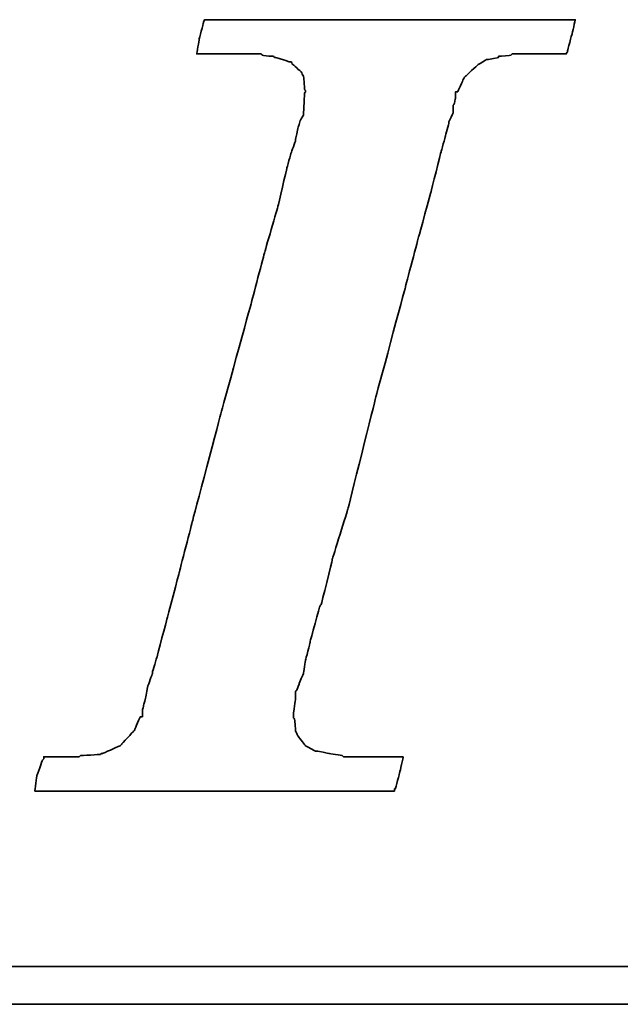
# Model space of a CAD drawing. Header units: millimetres. Extents: x -11 to 266, y -112 to -32.
# Tile 28 of 49: x 191.987 to 192.48, y -92.227 to -91.419. Entities that reach past the tile are written whole.
import ezdxf

# ---------------------------------------------------------------- set-up
doc = ezdxf.new("R2010")
doc.units = ezdxf.units.MM
doc.header["$LTSCALE"] = 0.15
doc.layers.add('DIM', color=4, linetype='CONTINUOUS')
doc.layers.add('layer 1', color=7, linetype='CONTINUOUS')

# ---------------------------------------------------------------- blocks, each defined once
blk = doc.blocks.new('TBI MOTION logo(完整正式版)')
at = {"layer": 'layer 1', "color": 22, "lineweight": 35}
for points, knots in [([(-40.59125, -7.94375), (-40.59125, -7.94375), (-40.97375, -7.94375), (-40.97375, -7.94375), (-40.97375, -7.94375), (-40.97375, -7.94375), (-41.38125, -7.94375), (-41.38125, -7.94375), (-41.38125, -7.94375), (-41.38125, -7.94375), (-41.54875, -7.94375), (-41.54875, -7.94375), (-41.54875, -7.94375), (-41.54875, -7.94375), (-41.59875, -7.94375), (-41.59875, -7.94375), (-41.59875, -7.94375), (-41.59875, -7.94375), (-41.88375, -7.94375), (-41.88375, -7.94375), (-41.88375, -7.94375), (-41.88375, -7.94375), (-41.90875, -7.91875), (-41.90875, -7.91875), (-41.90875, -7.91875), (-41.90875, -7.91875), (-42.19875, -7.87125), (-42.19875, -7.87125), (-42.19875, -7.87125), (-42.19875, -7.87125), (-42.43875, -7.82375), (-42.43875, -7.82375), (-42.43875, -7.82375), (-42.43875, -7.82375), (-42.45875, -7.82375), (-42.45875, -7.82375), (-42.45875, -7.82375), (-42.45875, -7.82375), (-42.48625, -7.82375), (-42.48625, -7.82375), (-42.48625, -7.82375), (-42.48625, -7.82375), (-42.67625, -7.72375), (-42.67625, -7.72375), (-42.67625, -7.72375), (-42.67625, -7.72375), (-42.70125, -7.70375), (-42.70125, -7.70375), (-42.70125, -7.70375), (-42.70125, -7.70375), (-42.72375, -7.67875), (-42.72375, -7.67875), (-42.72375, -7.67875), (-42.72375, -7.67875), (-42.86875, -7.48875), (-42.86875, -7.48875), (-42.86875, -7.48875), (-42.86875, -7.48875), (-42.89375, -7.43875), (-42.89375, -7.43875), (-42.89375, -7.43875), (-42.89375, -7.43875), (-42.91875, -7.38875), (-42.91875, -7.38875), (-42.91875, -7.38875), (-42.91875, -7.38875), (-42.93875, -7.12875), (-42.93875, -7.12875), (-42.93875, -7.12875), (-42.93875, -7.12875), (-42.96375, -7.10375), (-42.96375, -7.10375), (-42.96375, -7.10375), (-42.96375, -7.10375), (-42.96375, -7.05375), (-42.96375, -7.05375), (-42.96375, -7.05375), (-42.96375, -7.05375), (-42.96375, -7.00875), (-42.96375, -7.00875), (-42.96375, -7.00875), (-42.96375, -7.00875), (-42.91875, -6.69625), (-42.91875, -6.69625), (-42.91875, -6.69625), (-42.91875, -6.69625), (-42.91875, -6.62375), (-42.91875, -6.62375), (-42.91875, -6.62375), (-42.91875, -6.62375), (-42.91875, -6.59625), (-42.91875, -6.59625), (-42.91875, -6.59625), (-42.91875, -6.59625), (-42.91875, -6.57375), (-42.91875, -6.57375), (-42.91875, -6.57375), (-42.91875, -6.57375), (-42.91875, -6.52875), (-42.91875, -6.52875), (-42.91875, -6.52875), (-42.91875, -6.52875), (-42.89375, -6.50375), (-42.89375, -6.50375), (-42.89375, -6.50375), (-42.89375, -6.50375), (-42.84375, -6.38375), (-42.84375, -6.38375), (-42.84375, -6.38375), (-42.84375, -6.38375), (-42.84375, -6.35875), (-42.84375, -6.35875), (-42.84375, -6.35875), (-42.84375, -6.35875), (-42.74625, -6.14375), (-42.74625, -6.14375), (-42.74625, -6.14375), (-42.74625, -6.14375), (-42.70125, -5.85375), (-42.70125, -5.85375), (-42.70125, -5.85375), (-42.70125, -5.85375), (-42.60375, -5.47125), (-42.60375, -5.47125), (-42.60375, -5.47125), (-42.60375, -5.47125), (-42.60375, -5.44875), (-42.60375, -5.44875), (-42.60375, -5.44875), (-42.60375, -5.44875), (-42.38875, -4.67875), (-42.38875, -4.67875), (-42.38875, -4.67875), (-42.38875, -4.67875), (-42.36375, -4.65375), (-42.36375, -4.65375), (-42.36375, -4.65375), (-42.36375, -4.65375), (-42.12375, -3.69625), (-42.12375, -3.69625), (-42.12375, -3.69625), (-42.12375, -3.69625), (-42.12375, -3.67374), (-42.12375, -3.67374), (-42.12375, -3.67374), (-42.12375, -3.67374), (-41.78875, -2.59374), (-41.78875, -2.59374), (-41.78875, -2.59374), (-41.78875, -2.59374), (-41.18875, -0.19375), (-41.18875, -0.19375), (-41.18875, -0.19375), (-41.18875, -0.19375), (-40.54375, 2.20624), (-40.54375, 2.20624), (-40.54375, 2.20624), (-40.54375, 2.20624), (-40.25375, 3.30875), (-40.25375, 3.30875), (-40.25375, 3.30875), (-40.25375, 3.30875), (-39.98875, 4.27125), (-39.98875, 4.27125), (-39.98875, 4.27125), (-39.98875, 4.27125), (-39.77375, 5.13125), (-39.77375, 5.13125), (-39.77375, 5.13125), (-39.77375, 5.13125), (-39.67875, 5.47125), (-39.67875, 5.47125), (-39.67875, 5.47125), (-39.67875, 5.47125), (-39.60375, 5.75625), (-39.60375, 5.75625), (-39.60375, 5.75625), (-39.60375, 5.75625), (-39.60375, 5.78125), (-39.60375, 5.78125), (-39.60375, 5.78125), (-39.60375, 5.78125), (-39.50875, 5.97125), (-39.50875, 5.97125), (-39.50875, 5.97125), (-39.50875, 5.97125), (-39.50875, 6.13875), (-39.50875, 6.13875), (-39.50875, 6.13875), (-39.50875, 6.13875), (-39.48625, 6.16625), (-39.48625, 6.16625), (-39.48625, 6.16625), (-39.48625, 6.16625), (-39.46125, 6.28625), (-39.46125, 6.28625), (-39.46125, 6.28625), (-39.46125, 6.28625), (-39.46125, 6.42625), (-39.46125, 6.42625), (-39.46125, 6.42625), (-39.46125, 6.42625), (-39.41375, 6.42625), (-39.41375, 6.42625), (-39.41375, 6.42625), (-39.41375, 6.42625), (-39.29375, 6.69125), (-39.29375, 6.69125), (-39.29375, 6.69125), (-39.29375, 6.69125), (-39.26875, 6.74125), (-39.26875, 6.74125), (-39.26875, 6.74125), (-39.26875, 6.74125), (-39.24375, 6.76625), (-39.24375, 6.76625), (-39.24375, 6.76625), (-39.24375, 6.76625), (-38.98375, 7.00624), (-38.98375, 7.00624), (-38.98375, 7.00624), (-38.98375, 7.00624), (-38.95625, 7.02624), (-38.95625, 7.02624), (-38.95625, 7.02624), (-38.95625, 7.02624), (-38.78875, 7.12624), (-38.78875, 7.12624), (-38.78875, 7.12624), (-38.78875, 7.12624), (-38.76375, 7.12624), (-38.76375, 7.12624), (-38.76375, 7.12624), (-38.76375, 7.12624), (-38.74375, 7.12624), (-38.74375, 7.12624), (-38.74375, 7.12624), (-38.74375, 7.12624), (-38.52875, 7.17125), (-38.52875, 7.17125), (-38.52875, 7.17125), (-38.52875, 7.17125), (-38.52875, 7.19624), (-38.52875, 7.19624), (-38.52875, 7.19624), (-38.52875, 7.19624), (-38.50375, 7.19624), (-38.50375, 7.19624), (-38.50375, 7.19624), (-38.50375, 7.19624), (-38.26125, 7.21875), (-38.26125, 7.21875), (-38.26125, 7.21875), (-38.26125, 7.21875), (-38.23875, 7.24624), (-38.23875, 7.24624), (-38.23875, 7.24624), (-38.23875, 7.24624), (-38.21625, 7.24624), (-38.21625, 7.24624), (-38.21625, 7.24624), (-38.21625, 7.24624), (-38.18875, 7.24624), (-38.18875, 7.24624), (-38.18875, 7.24624), (-38.18875, 7.24624), (-37.90375, 7.24624), (-37.90375, 7.24624), (-37.90375, 7.24624), (-37.90375, 7.24624), (-37.85375, 7.24624), (-37.85375, 7.24624), (-37.85375, 7.24624), (-37.85375, 7.24624), (-37.75875, 7.24624), (-37.75875, 7.24624), (-37.75875, 7.24624), (-37.75875, 7.24624), (-37.42375, 7.24624), (-37.42375, 7.24624), (-37.42375, 7.24624), (-37.42375, 7.24624), (-37.08875, 7.24624), (-37.08875, 7.24624), (-37.08875, 7.24624), (-37.08875, 7.24624), (-37.06375, 7.24624), (-37.06375, 7.24624), (-37.06375, 7.24624), (-37.06375, 7.24624), (-37.06375, 7.26624), (-37.06375, 7.26624), (-37.06375, 7.26624), (-37.06375, 7.26624), (-37.03875, 7.29125), (-37.03875, 7.29125), (-37.03875, 7.29125), (-37.03875, 7.29125), (-37.03875, 7.31625), (-37.03875, 7.31625), (-37.03875, 7.31625), (-37.03875, 7.31625), (-36.94125, 7.67625), (-36.94125, 7.67625), (-36.94125, 7.67625), (-36.94125, 7.67625), (-36.86875, 7.98625), (-36.86875, 7.98625), (-36.86875, 7.98625), (-36.86875, 7.98625), (-36.98875, 7.98625), (-36.98875, 7.98625), (-36.98875, 7.98625), (-36.98875, 7.98625), (-37.42375, 7.98625), (-37.42375, 7.98625), (-37.42375, 7.98625), (-37.42375, 7.98625), (-37.94875, 7.98625), (-37.94875, 7.98625), (-37.94875, 7.98625), (-37.94875, 7.98625), (-38.57375, 7.98625), (-38.57375, 7.98625), (-38.57375, 7.98625), (-38.57375, 7.98625), (-39.29375, 7.98625), (-39.29375, 7.98625), (-39.29375, 7.98625), (-39.29375, 7.98625), (-40.82875, 7.98625), (-40.82875, 7.98625), (-40.82875, 7.98625), (-40.82875, 7.98625), (-42.36375, 7.98625), (-42.36375, 7.98625), (-42.36375, 7.98625), (-42.36375, 7.98625), (-43.08375, 7.98625), (-43.08375, 7.98625), (-43.08375, 7.98625), (-43.08375, 7.98625), (-43.70875, 7.98625), (-43.70875, 7.98625), (-43.70875, 7.98625), (-43.70875, 7.98625), (-44.23375, 7.98625), (-44.23375, 7.98625), (-44.23375, 7.98625), (-44.23375, 7.98625), (-44.66875, 7.98625), (-44.66875, 7.98625), (-44.66875, 7.98625), (-44.66875, 7.98625), (-44.88375, 7.98625), (-44.88375, 7.98625), (-44.88375, 7.98625), (-44.88375, 7.98625), (-44.90875, 7.94125), (-44.90875, 7.94125), (-44.90875, 7.94125), (-44.90875, 7.94125), (-44.90875, 7.91625), (-44.90875, 7.91625), (-44.90875, 7.91625), (-44.90875, 7.91625), (-45.00375, 7.55625), (-45.00375, 7.55625), (-45.00375, 7.55625), (-45.00375, 7.55625), (-45.05375, 7.24624), (-45.05375, 7.24624), (-45.05375, 7.24624), (-45.05375, 7.24624), (-44.61875, 7.24624), (-44.61875, 7.24624), (-44.61875, 7.24624), (-44.61875, 7.24624), (-44.11375, 7.24624), (-44.11375, 7.24624), (-44.11375, 7.24624), (-44.11375, 7.24624), (-43.99375, 7.24624), (-43.99375, 7.24624), (-43.99375, 7.24624), (-43.99375, 7.24624), (-43.94625, 7.24624), (-43.94625, 7.24624), (-43.94625, 7.24624), (-43.94625, 7.24624), (-43.92374, 7.24624), (-43.92374, 7.24624), (-43.92374, 7.24624), (-43.92374, 7.24624), (-43.65875, 7.24624), (-43.65875, 7.24624), (-43.65875, 7.24624), (-43.65875, 7.24624), (-43.63875, 7.21875), (-43.63875, 7.21875), (-43.63875, 7.21875), (-43.63875, 7.21875), (-43.46875, 7.19624), (-43.46875, 7.19624), (-43.46875, 7.19624), (-43.46875, 7.19624), (-43.39875, 7.19624), (-43.39875, 7.19624), (-43.39875, 7.19624), (-43.39875, 7.19624), (-43.37125, 7.17125), (-43.37125, 7.17125), (-43.37125, 7.17125), (-43.37125, 7.17125), (-43.34875, 7.17125), (-43.34875, 7.17125), (-43.34875, 7.17125), (-43.34875, 7.17125), (-43.20375, 7.12624), (-43.20375, 7.12624), (-43.20375, 7.12624), (-43.20375, 7.12624), (-43.05875, 7.07624), (-43.05875, 7.07624), (-43.05875, 7.07624), (-43.05875, 7.07624), (-43.01375, 7.07624), (-43.01375, 7.07624), (-43.01375, 7.07624), (-43.01375, 7.07624), (-42.98875, 7.02624), (-42.98875, 7.02624), (-42.98875, 7.02624), (-42.98875, 7.02624), (-42.79875, 6.86125), (-42.79875, 6.86125), (-42.79875, 6.86125), (-42.79875, 6.86125), (-42.77375, 6.81125), (-42.77375, 6.81125), (-42.77375, 6.81125), (-42.77375, 6.81125), (-42.74625, 6.76625), (-42.74625, 6.76625), (-42.74625, 6.76625), (-42.74625, 6.76625), (-42.72375, 6.47625), (-42.72375, 6.47625), (-42.72375, 6.47625), (-42.72375, 6.47625), (-42.70125, 6.45124), (-42.70125, 6.45124), (-42.70125, 6.45124), (-42.70125, 6.45124), (-42.70125, 6.42625), (-42.70125, 6.42625), (-42.70125, 6.42625), (-42.70125, 6.42625), (-42.72375, 6.40625), (-42.72375, 6.40625), (-42.72375, 6.40625), (-42.72375, 6.40625), (-42.74625, 5.97125), (-42.74625, 5.97125), (-42.74625, 5.97125), (-42.74625, 5.97125), (-42.74625, 5.94625), (-42.74625, 5.94625), (-42.74625, 5.94625), (-42.74625, 5.94625), (-42.74625, 5.92625), (-42.74625, 5.92625), (-42.74625, 5.92625), (-42.74625, 5.92625), (-42.77375, 5.87625), (-42.77375, 5.87625), (-42.77375, 5.87625), (-42.77375, 5.87625), (-42.81875, 5.80625), (-42.81875, 5.80625), (-42.81875, 5.80625), (-42.81875, 5.80625), (-42.86875, 5.63625), (-42.86875, 5.63625), (-42.86875, 5.63625), (-42.86875, 5.63625), (-42.91875, 5.39625), (-42.91875, 5.39625), (-42.91875, 5.39625), (-42.91875, 5.39625), (-42.91875, 5.37124), (-42.91875, 5.37124), (-42.91875, 5.37124), (-42.91875, 5.37124), (-43.01375, 5.10874), (-43.01375, 5.10874), (-43.01375, 5.10874), (-43.01375, 5.10874), (-43.10875, 4.77124), (-43.10875, 4.77124), (-43.10875, 4.77124), (-43.10875, 4.77124), (-43.29875, 3.95625), (-43.29875, 3.95625), (-43.29875, 3.95625), (-43.29875, 3.95625), (-43.58875, 2.95125), (-43.58875, 2.95125), (-43.58875, 2.95125), (-43.58875, 2.95125), (-43.87375, 1.87125), (-43.87375, 1.87125), (-43.87375, 1.87125), (-43.87375, 1.87125), (-44.52625, -0.50374), (-44.52625, -0.50374), (-44.52625, -0.50374), (-44.52625, -0.50374), (-45.14875, -2.85375), (-45.14875, -2.85375), (-45.14875, -2.85375), (-45.14875, -2.85375), (-45.43375, -3.95875), (-45.43375, -3.95875), (-45.43375, -3.95875), (-45.43375, -3.95875), (-45.69875, -4.96875), (-45.69875, -4.96875), (-45.69875, -4.96875), (-45.69875, -4.96875), (-45.91375, -5.78375), (-45.91375, -5.78375), (-45.91375, -5.78375), (-45.91375, -5.78375), (-46.01375, -6.11875), (-46.01375, -6.11875), (-46.01375, -6.11875), (-46.01375, -6.11875), (-46.01375, -6.14375), (-46.01375, -6.14375), (-46.01375, -6.14375), (-46.01375, -6.14375), (-46.10875, -6.40875), (-46.10875, -6.40875), (-46.10875, -6.40875), (-46.10875, -6.40875), (-46.15375, -6.64875), (-46.15375, -6.64875), (-46.15375, -6.64875), (-46.15375, -6.64875), (-46.20375, -6.83875), (-46.20375, -6.83875), (-46.20375, -6.83875), (-46.20375, -6.83875), (-46.22875, -6.93375), (-46.22875, -6.93375), (-46.22875, -6.93375), (-46.22875, -6.93375), (-46.22875, -7.07875), (-46.22875, -7.07875), (-46.22875, -7.07875), (-46.22875, -7.07875), (-46.27375, -7.07875), (-46.27375, -7.07875), (-46.27375, -7.07875), (-46.27375, -7.07875), (-46.39375, -7.34375), (-46.39375, -7.34375), (-46.39375, -7.34375), (-46.39375, -7.34375), (-46.39375, -7.36875), (-46.39375, -7.36875), (-46.39375, -7.36875), (-46.39375, -7.36875), (-46.42125, -7.38875), (-46.42125, -7.38875), (-46.42125, -7.38875), (-46.42125, -7.38875), (-46.68375, -7.67875), (-46.68375, -7.67875), (-46.68375, -7.67875), (-46.68375, -7.67875), (-46.70875, -7.70375), (-46.70875, -7.70375), (-46.70875, -7.70375), (-46.70875, -7.70375), (-46.75375, -7.72375), (-46.75375, -7.72375), (-46.75375, -7.72375), (-46.75375, -7.72375), (-47.08875, -7.87125), (-47.08875, -7.87125), (-47.08875, -7.87125), (-47.08875, -7.87125), (-47.11625, -7.87125), (-47.11625, -7.87125), (-47.11625, -7.87125), (-47.11625, -7.87125), (-47.13875, -7.89375), (-47.13875, -7.89375), (-47.13875, -7.89375), (-47.13875, -7.89375), (-47.56875, -7.91875), (-47.56875, -7.91875), (-47.56875, -7.91875), (-47.56875, -7.91875), (-47.59625, -7.94375), (-47.59625, -7.94375), (-47.59625, -7.94375), (-47.59625, -7.94375), (-47.64375, -7.94375), (-47.64375, -7.94375), (-47.64375, -7.94375), (-47.64375, -7.94375), (-47.73625, -7.94375), (-47.73625, -7.94375), (-47.73625, -7.94375), (-47.73625, -7.94375), (-48.07375, -7.94375), (-48.07375, -7.94375), (-48.07375, -7.94375), (-48.07375, -7.94375), (-48.36125, -7.94375), (-48.36125, -7.94375), (-48.36125, -7.94375), (-48.36125, -7.94375), (-48.36125, -7.96625), (-48.36125, -7.96625), (-48.36125, -7.96625), (-48.36125, -7.96625), (-48.36125, -7.99125), (-48.36125, -7.99125), (-48.36125, -7.99125), (-48.36125, -7.99125), (-48.38875, -8.01375), (-48.38875, -8.01375), (-48.38875, -8.01375), (-48.38875, -8.01375), (-48.50875, -8.34875), (-48.50875, -8.34875), (-48.50875, -8.34875), (-48.50875, -8.34875), (-48.55375, -8.68625), (-48.55375, -8.68625), (-48.55375, -8.68625), (-48.55375, -8.68625), (-48.45875, -8.68625), (-48.45875, -8.68625), (-48.45875, -8.68625), (-48.45875, -8.68625), (-48.07375, -8.68625), (-48.07375, -8.68625), (-48.07375, -8.68625), (-48.07375, -8.68625), (-47.52375, -8.68625), (-47.52375, -8.68625), (-47.52375, -8.68625), (-47.52375, -8.68625), (-46.92375, -8.68625), (-46.92375, -8.68625), (-46.92375, -8.68625), (-46.92375, -8.68625), (-46.25375, -8.68625), (-46.25375, -8.68625), (-46.25375, -8.68625), (-46.25375, -8.68625), (-46.20375, -8.68625), (-46.20375, -8.68625), (-46.20375, -8.68625), (-46.20375, -8.68625), (-44.71375, -8.68625), (-44.71375, -8.68625), (-44.71375, -8.68625), (-44.71375, -8.68625), (-43.22875, -8.68625), (-43.22875, -8.68625), (-43.22875, -8.68625), (-43.22875, -8.68625), (-42.55875, -8.68625), (-42.55875, -8.68625), (-42.55875, -8.68625), (-42.55875, -8.68625), (-42.50875, -8.68625), (-42.50875, -8.68625), (-42.50875, -8.68625), (-42.50875, -8.68625), (-41.93375, -8.68625), (-41.93375, -8.68625), (-41.93375, -8.68625), (-41.93375, -8.68625), (-41.38125, -8.68625), (-41.38125, -8.68625), (-41.38125, -8.68625), (-41.38125, -8.68625), (-40.97375, -8.68625), (-40.97375, -8.68625), (-40.97375, -8.68625), (-40.97375, -8.68625), (-40.78125, -8.68625), (-40.78125, -8.68625), (-40.78125, -8.68625), (-40.78125, -8.68625), (-40.78125, -8.63875), (-40.78125, -8.63875), (-40.78125, -8.63875), (-40.78125, -8.63875), (-40.75875, -8.63875), (-40.75875, -8.63875), (-40.75875, -8.63875), (-40.75875, -8.63875), (-40.66375, -8.27875), (-40.66375, -8.27875), (-40.66375, -8.27875), (-40.66375, -8.27875), (-40.59125, -7.94375), (-40.59125, -7.94375)], [0, 0, 0, 0, 0.00558659, 0.00558659, 0.00558659, 0.0055866, 0.01117318, 0.01117318, 0.01117318, 0.01117319, 0.01675978, 0.01675978, 0.01675978, 0.01675979, 0.02234637, 0.02234637, 0.02234637, 0.02234638, 0.02793296, 0.02793296, 0.02793296, 0.02793297, 0.03351955, 0.03351955, 0.03351955, 0.03351956, 0.03910615, 0.03910615, 0.03910615, 0.03910616, 0.04469274, 0.04469274, 0.04469274, 0.04469275, 0.05027933, 0.05027933, 0.05027933, 0.05027934, 0.05586592, 0.05586592, 0.05586592, 0.05586593, 0.06145251, 0.06145251, 0.06145251, 0.06145252, 0.06703911, 0.06703911, 0.06703911, 0.06703912, 0.0726257, 0.0726257, 0.0726257, 0.07262571, 0.07821229, 0.07821229, 0.07821229, 0.0782123, 0.08379888, 0.08379888, 0.08379888, 0.08379889, 0.08938547, 0.08938547, 0.08938547, 0.08938548, 0.09497207, 0.09497207, 0.09497207, 0.09497208, 0.10055866, 0.10055866, 0.10055866, 0.10055867, 0.10614525, 0.10614525, 0.10614525, 0.10614526, 0.11173184, 0.11173184, 0.11173184, 0.11173185, 0.11731844, 0.11731844, 0.11731844, 0.11731845, 0.12290503, 0.12290503, 0.12290503, 0.12290504, 0.12849162, 0.12849162, 0.12849162, 0.12849163, 0.13407821, 0.13407821, 0.13407821, 0.13407822, 0.1396648, 0.1396648, 0.1396648, 0.13966481, 0.1452514, 0.1452514, 0.1452514, 0.14525141, 0.15083799, 0.15083799, 0.15083799, 0.150838, 0.15642458, 0.15642458, 0.15642458, 0.15642459, 0.16201117, 0.16201117, 0.16201117, 0.16201118, 0.16759777, 0.16759777, 0.16759777, 0.16759778, 0.17318436, 0.17318436, 0.17318436, 0.17318437, 0.17877095, 0.17877095, 0.17877095, 0.17877096, 0.18435754, 0.18435754, 0.18435754, 0.18435755, 0.18994413, 0.18994413, 0.18994413, 0.18994414, 0.19553073, 0.19553073, 0.19553073, 0.19553074, 0.20111732, 0.20111732, 0.20111732, 0.20111733, 0.20670391, 0.20670391, 0.20670391, 0.20670392, 0.2122905, 0.2122905, 0.2122905, 0.21229051, 0.21787709, 0.21787709, 0.21787709, 0.2178771, 0.22346369, 0.22346369, 0.22346369, 0.2234637, 0.22905028, 0.22905028, 0.22905028, 0.22905029, 0.23463687, 0.23463687, 0.23463687, 0.23463688, 0.24022346, 0.24022346, 0.24022346, 0.24022347, 0.24581006, 0.24581006, 0.24581006, 0.24581007, 0.25139665, 0.25139665, 0.25139665, 0.25139666, 0.25698324, 0.25698324, 0.25698324, 0.25698325, 0.26256983, 0.26256983, 0.26256983, 0.26256984, 0.26815642, 0.26815642, 0.26815642, 0.26815643, 0.27374302, 0.27374302, 0.27374302, 0.27374303, 0.27932961, 0.27932961, 0.27932961, 0.27932962, 0.2849162, 0.2849162, 0.2849162, 0.28491621, 0.29050279, 0.29050279, 0.29050279, 0.2905028, 0.29608939, 0.29608939, 0.29608939, 0.2960894, 0.30167598, 0.30167598, 0.30167598, 0.30167599, 0.30726257, 0.30726257, 0.30726257, 0.30726258, 0.31284916, 0.31284916, 0.31284916, 0.31284917, 0.31843575, 0.31843575, 0.31843575, 0.31843576, 0.32402235, 0.32402235, 0.32402235, 0.32402236, 0.32960894, 0.32960894, 0.32960894, 0.32960895, 0.33519553, 0.33519553, 0.33519553, 0.33519554, 0.34078212, 0.34078212, 0.34078212, 0.34078213, 0.34636872, 0.34636872, 0.34636872, 0.34636873, 0.35195531, 0.35195531, 0.35195531, 0.35195532, 0.3575419, 0.3575419, 0.3575419, 0.35754191, 0.36312849, 0.36312849, 0.36312849, 0.3631285, 0.36871508, 0.36871508, 0.36871508, 0.36871509, 0.37430168, 0.37430168, 0.37430168, 0.37430169, 0.37988827, 0.37988827, 0.37988827, 0.37988828, 0.38547486, 0.38547486, 0.38547486, 0.38547487, 0.39106145, 0.39106145, 0.39106145, 0.39106146, 0.39664804, 0.39664804, 0.39664804, 0.39664805, 0.40223464, 0.40223464, 0.40223464, 0.40223465, 0.40782123, 0.40782123, 0.40782123, 0.40782124, 0.41340782, 0.41340782, 0.41340782, 0.41340783, 0.41899441, 0.41899441, 0.41899441, 0.41899442, 0.42458101, 0.42458101, 0.42458101, 0.42458102, 0.4301676, 0.4301676, 0.4301676, 0.43016761, 0.43575419, 0.43575419, 0.43575419, 0.4357542, 0.44134078, 0.44134078, 0.44134078, 0.44134079, 0.44692737, 0.44692737, 0.44692737, 0.44692738, 0.45251397, 0.45251397, 0.45251397, 0.45251398, 0.45810056, 0.45810056, 0.45810056, 0.45810057, 0.46368715, 0.46368715, 0.46368715, 0.46368716, 0.46927374, 0.46927374, 0.46927374, 0.46927375, 0.47486034, 0.47486034, 0.47486034, 0.47486035, 0.48044693, 0.48044693, 0.48044693, 0.48044694, 0.48603352, 0.48603352, 0.48603352, 0.48603353, 0.49162011, 0.49162011, 0.49162011, 0.49162012, 0.4972067, 0.4972067, 0.4972067, 0.49720671, 0.5027933, 0.5027933, 0.5027933, 0.50279331, 0.50837989, 0.50837989, 0.50837989, 0.5083799, 0.51396648, 0.51396648, 0.51396648, 0.51396649, 0.51955307, 0.51955307, 0.51955307, 0.51955308, 0.52513966, 0.52513966, 0.52513966, 0.52513967, 0.53072626, 0.53072626, 0.53072626, 0.53072627, 0.53631285, 0.53631285, 0.53631285, 0.53631286, 0.54189944, 0.54189944, 0.54189944, 0.54189945, 0.54748603, 0.54748603, 0.54748603, 0.54748604, 0.55307263, 0.55307263, 0.55307263, 0.55307264, 0.55865922, 0.55865922, 0.55865922, 0.55865923, 0.56424581, 0.56424581, 0.56424581, 0.56424582, 0.5698324, 0.5698324, 0.5698324, 0.56983241, 0.57541899, 0.57541899, 0.57541899, 0.575419, 0.58100559, 0.58100559, 0.58100559, 0.5810056, 0.58659218, 0.58659218, 0.58659218, 0.58659219, 0.59217877, 0.59217877, 0.59217877, 0.59217878, 0.59776536, 0.59776536, 0.59776536, 0.59776537, 0.60335196, 0.60335196, 0.60335196, 0.60335197, 0.60893855, 0.60893855, 0.60893855, 0.60893856, 0.61452514, 0.61452514, 0.61452514, 0.61452515, 0.62011173, 0.62011173, 0.62011173, 0.62011174, 0.62569832, 0.62569832, 0.62569832, 0.62569833, 0.63128492, 0.63128492, 0.63128492, 0.63128493, 0.63687151, 0.63687151, 0.63687151, 0.63687152, 0.6424581, 0.6424581, 0.6424581, 0.64245811, 0.64804469, 0.64804469, 0.64804469, 0.6480447, 0.65363128, 0.65363128, 0.65363128, 0.65363129, 0.65921788, 0.65921788, 0.65921788, 0.65921789, 0.66480447, 0.66480447, 0.66480447, 0.66480448, 0.67039106, 0.67039106, 0.67039106, 0.67039107, 0.67597765, 0.67597765, 0.67597765, 0.67597766, 0.68156425, 0.68156425, 0.68156425, 0.68156426, 0.68715084, 0.68715084, 0.68715084, 0.68715085, 0.69273743, 0.69273743, 0.69273743, 0.69273744, 0.69832402, 0.69832402, 0.69832402, 0.69832403, 0.70391061, 0.70391061, 0.70391061, 0.70391062, 0.70949721, 0.70949721, 0.70949721, 0.70949722, 0.7150838, 0.7150838, 0.7150838, 0.71508381, 0.72067039, 0.72067039, 0.72067039, 0.7206704, 0.72625698, 0.72625698, 0.72625698, 0.72625699, 0.73184358, 0.73184358, 0.73184358, 0.73184359, 0.73743017, 0.73743017, 0.73743017, 0.73743018, 0.74301676, 0.74301676, 0.74301676, 0.74301677, 0.74860335, 0.74860335, 0.74860335, 0.74860336, 0.75418994, 0.75418994, 0.75418994, 0.75418995, 0.75977654, 0.75977654, 0.75977654, 0.75977655, 0.76536313, 0.76536313, 0.76536313, 0.76536314, 0.77094972, 0.77094972, 0.77094972, 0.77094973, 0.77653631, 0.77653631, 0.77653631, 0.77653632, 0.78212291, 0.78212291, 0.78212291, 0.78212292, 0.7877095, 0.7877095, 0.7877095, 0.78770951, 0.79329609, 0.79329609, 0.79329609, 0.7932961, 0.79888268, 0.79888268, 0.79888268, 0.79888269, 0.80446927, 0.80446927, 0.80446927, 0.80446928, 0.81005587, 0.81005587, 0.81005587, 0.81005588, 0.81564246, 0.81564246, 0.81564246, 0.81564247, 0.82122905, 0.82122905, 0.82122905, 0.82122906, 0.82681564, 0.82681564, 0.82681564, 0.82681565, 0.83240223, 0.83240223, 0.83240223, 0.83240224, 0.83798883, 0.83798883, 0.83798883, 0.83798884, 0.84357542, 0.84357542, 0.84357542, 0.84357543, 0.84916201, 0.84916201, 0.84916201, 0.84916202, 0.8547486, 0.8547486, 0.8547486, 0.85474861, 0.8603352, 0.8603352, 0.8603352, 0.86033521, 0.86592179, 0.86592179, 0.86592179, 0.8659218, 0.87150838, 0.87150838, 0.87150838, 0.87150839, 0.87709497, 0.87709497, 0.87709497, 0.87709498, 0.88268156, 0.88268156, 0.88268156, 0.88268157, 0.88826816, 0.88826816, 0.88826816, 0.88826817, 0.89385475, 0.89385475, 0.89385475, 0.89385476, 0.89944134, 0.89944134, 0.89944134, 0.89944135, 0.90502793, 0.90502793, 0.90502793, 0.90502794, 0.91061453, 0.91061453, 0.91061453, 0.91061454, 0.91620112, 0.91620112, 0.91620112, 0.91620113, 0.92178771, 0.92178771, 0.92178771, 0.92178772, 0.9273743, 0.9273743, 0.9273743, 0.92737431, 0.93296089, 0.93296089, 0.93296089, 0.9329609, 0.93854749, 0.93854749, 0.93854749, 0.9385475, 0.94413408, 0.94413408, 0.94413408, 0.94413409, 0.94972067, 0.94972067, 0.94972067, 0.94972068, 0.95530726, 0.95530726, 0.95530726, 0.95530727, 0.96089385, 0.96089385, 0.96089385, 0.96089386, 0.96648045, 0.96648045, 0.96648045, 0.96648046, 0.97206704, 0.97206704, 0.97206704, 0.97206705, 0.97765363, 0.97765363, 0.97765363, 0.97765364, 0.98324022, 0.98324022, 0.98324022, 0.98324023, 0.98882682, 0.98882682, 0.98882682, 0.98882683, 0.99441341, 0.99441341, 0.99441341, 0.99441342, 1, 1, 1, 1]), ([(75.90875, -9.47875), (75.90875, -9.47875), (75.90875, -12.28625), (75.90875, -12.28625), (75.90875, -12.28625), (75.90875, -12.28625), (75.90875, -12.47875), (75.90875, -12.47875), (75.90875, -12.47875), (75.90875, -12.47875), (75.71625, -12.47875), (75.71625, -12.47875), (75.71625, -12.47875), (75.71625, -12.47875), (-88.32875, -12.47875), (-88.32875, -12.47875), (-88.32875, -12.47875), (-88.32875, -12.47875), (-88.32875, -13.29375), (-88.32875, -13.29375), (-88.32875, -13.29375), (-88.32875, -13.29375), (82.89125, -13.29375), (82.89125, -13.29375), (82.89125, -13.29375), (82.89125, -13.29375), (75.90875, -9.47875), (75.90875, -9.47875)], [0, 0, 0, 0, 0.14285714, 0.14285714, 0.14285714, 0.14285715, 0.28571429, 0.28571429, 0.28571429, 0.2857143, 0.42857143, 0.42857143, 0.42857143, 0.42857144, 0.57142857, 0.57142857, 0.57142857, 0.57142858, 0.71428571, 0.71428571, 0.71428571, 0.71428572, 0.85714286, 0.85714286, 0.85714286, 0.85714287, 1, 1, 1, 1])]:
    blk.add_open_spline(points, degree=3, knots=knots, dxfattribs=at)

msp = doc.modelspace()

# ---------------------------------------------------------------- block references
at = {"layer": 'DIM', "color": 0, "xscale": 0.0379463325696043, "yscale": 0.0379463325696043, "zscale": 0.0379463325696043}
msp.add_blockref('TBI MOTION logo(完整正式版)', (193.84186, -91.72248), dxfattribs=at)

doc.saveas('drawing.dxf')
